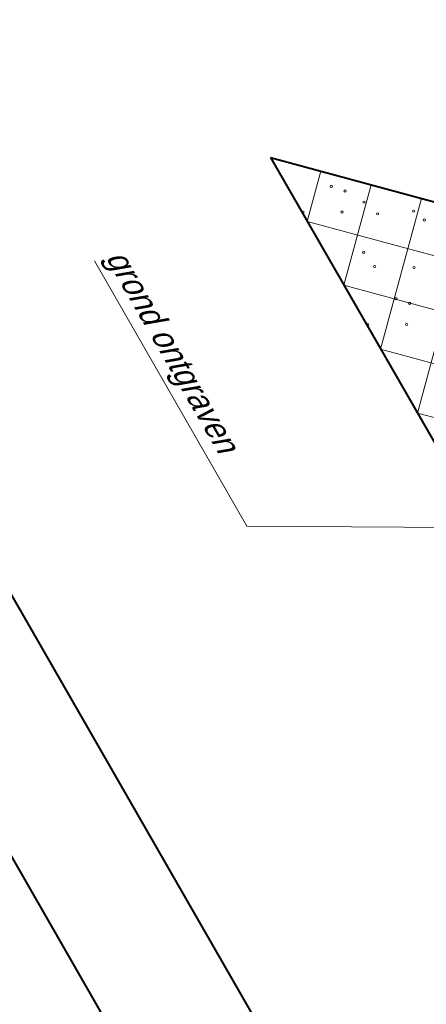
# Model space of a CAD drawing. Header units: metres. Extents: x 148742 to 148951, y 485553 to 485794.
# Tile 4 of 53: x 148809.32 to 148815.57, y 485617.56 to 485632.69. Entities that reach past the tile are written whole.
import ezdxf

# ---------------------------------------------------------------- set-up
doc = ezdxf.new("R2010")
doc.units = ezdxf.units.M
doc.header["$MEASUREMENT"] = 0
doc.layers.get('Defpoints').update_dxf_attribs({"color": 253, "lineweight": 13})
for name, color, linetype, lineweight in [('BWR-best-maaiveldhoogte', 2, 'Continuous', 13), ('BWR-nieuw-raster-profielen', 7, 'Continuous', 0), ('WVB-alg-onderhoek', 7, 'Continuous', 30), ('WVB-dim-terr-maatvoering 018', 7, 'Continuous', 13), ('WVB-pen-dik 018', 1, 'Continuous', 13), ('WVB-pen-dik 035', 1, 'Continuous', 40)]:
    doc.layers.add(name, color=color, linetype=linetype, lineweight=lineweight)
doc.styles.add('1 50   0.18', font='WORKING.shx', dxfattribs={"height": 0.09})
doc.styles.add('1 50   0.18_0', font='WORKING.shx')
doc.styles.add('1 500   0.18', font='WORKING.shx', dxfattribs={"height": 0.9})
doc.dimstyles.new('TER 1 50', dxfattribs={"dimtxt": 0.09, "dimasz": 0.09, "dimexe": 0.045, "dimexo": 0.0625, "dimgap": 0.045, "dimtad": 1, "dimzin": 0, "dimdsep": 46, "dimtxsty": '1 50   0.18', "dimblk": 'TerminatorOpen_0.5', "dimcen": 0, "dimclrd": 256, "dimclre": 256, "dimclrt": 1, "dimazin": 0, "dimtfac": 1, "dimtdec": 0, "dimtmove": 1, "dimatfit": 1, "dimldrblk": 'TerminatorOpen_0.5', "dimfxl": 0.045, "dimfxlon": 1, "dimfrac": 2, "dimtolj": 1, "dimtzin": 0, "dimlwd": -1, "dimlwe": -1, "dimarcsym": 0})

# ---------------------------------------------------------------- blocks, each defined once
blk = doc.blocks.new('_Oblique_0.5')
at = {"color": 0, "linetype": 'ByBlock', "lineweight": -2}
for p, q in [((0, 0), (-1, 0)), ((0.5, 0.25), (-0.5, -0.25))]:
    blk.add_line(p, q, dxfattribs=at)
blk = doc.blocks.new('*D66')
at = {"layer": 'Defpoints', "color": 0, "lineweight": 40, "transparency": 16777216}
for p in [(148813.831, 485636.484), (148827.168, 485634.921), (148818.839, 485630.135)]:
    blk.add_point(p, dxfattribs=at)
at = {"layer": 'WVB-dim-terr-maatvoering 018', "transparency": 16777216}
for p, q in [((148823.027, 485641.768), (148823.339, 485641.947)), ((148823.362, 485641.545), (148826.989, 485635.233)), ((148827.012, 485634.831), (148827.324, 485635.01))]:
    blk.add_line(p, q, dxfattribs=at)
at = {"layer": 'WVB-dim-terr-maatvoering 018', "transparency": 16777216, "xscale": 0.36, "yscale": 0.36, "zscale": 0.36}
for p, rotation in [((148823.183, 485641.857), 119.8783303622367), ((148827.168, 485634.921), 299.8783303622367)]:
    blk.add_blockref('_Oblique_0.5', p, dxfattribs=dict(at, rotation=rotation))
at = {"layer": 'WVB-dim-terr-maatvoering 018', "color": 7, "transparency": 16777216, "insert": (148825.488, 485638.568), "char_height": 0.36, "attachment_point": 5, "rotation": 299.8783, "style": '1 50   0.18_0'}
blk.add_mtext('\\A1;\\C7;8.00', dxfattribs=at)
blk = doc.blocks.new('TerminatorOpen_0.5')
at = {"color": 0, "linetype": 'ByBlock', "lineweight": -2}
for q in [(-1, 0.25), (-1, 0), (-1, -0.25)]:
    blk.add_line((0, 0), q, dxfattribs=at)

msp = doc.modelspace()

# ---------------------------------------------------------------- linework, layer by layer
at = {"layer": 'BWR-nieuw-raster-profielen'}
for p, q in [((148813.174, 485630.571), (148817.543, 485629.391)), ((148813.738, 485629.59), (148813.947, 485630.363)), ((148814.302, 485628.609), (148814.719, 485630.154)), ((148814.865, 485627.628), (148815.491, 485629.945)), ((148815.429, 485626.647), (148816.264, 485629.737)), ((148813.738, 485629.59), (148818.107, 485628.41)), ((148814.302, 485628.609), (148818.67, 485627.429)), ((148814.865, 485627.628), (148819.234, 485626.448)), ((148815.429, 485626.647), (148819.798, 485625.467))]:
    msp.add_line(p, q, dxfattribs=at)
for centre in [(148814.108, 485630.13), (148814.319, 485630.059), (148814.61, 485629.886), (148814.272, 485629.734), (148814.819, 485629.708), (148815.371, 485629.748), (148815.535, 485629.612), (148814.605, 485629.116), (148814.774, 485628.898), (148815.378, 485628.883), (148815.1, 485628.403), (148815.311, 485628.333), (148815.264, 485628.008)]:
    msp.add_circle(centre, 0.0168, dxfattribs=at)
for centre in [(148813.676, 485629.733), (148814.668, 485628.006)]:
    msp.add_arc(centre, 0.0168, 0, 360, dxfattribs=at)
at = {"layer": 'WVB-alg-onderhoek', "lineweight": 40}
msp.add_line((148742.988, 485735.068), (148847.602, 485552.98), dxfattribs=at)
at = {"layer": 'WVB-alg-onderhoek', "lineweight": 40, "flags": 128}
msp.add_lwpolyline([(148746.715, 485732.596), (148848.34, 485555.71), (148947.881, 485612.899), (148846.257, 485789.785)], close=True, dxfattribs=at)
at = {"layer": 'WVB-pen-dik 018', "flags": 128}
msp.add_lwpolyline([(148810.469, 485628.983), (148812.809, 485624.911), (148817.631, 485624.879)], dxfattribs=at)
at = {"layer": 'WVB-pen-dik 035'}
for q in [(148822.341, 485614.617), (148817.543, 485629.391)]:
    msp.add_line((148813.174, 485630.571), q, dxfattribs=at)

# ---------------------------------------------------------------- texts
at = {"layer": 'BWR-best-maaiveldhoogte', "insert": (148810.541, 485628.987), "char_height": 0.36, "attachment_point": 7, "rotation": 299.901, "line_spacing_factor": 0.6, "style": '1 500   0.18'}
msp.add_mtext('\\FWORKING;\\Q20;grond ontgraven\\P', dxfattribs=at)

# ---------------------------------------------------------------- dimensions: what is measured, and where the dimension line sits
at = {"layer": 'WVB-dim-terr-maatvoering 018'}
dim = msp.add_linear_dim(base=(148827.168, 485634.921), p1=(148813.831, 485636.484), p2=(148818.839, 485630.135), angle=299.8783, text='\\C7;<>', dimstyle='TER 1 50', override={"dimtxt": 0.36, "dimasz": 0.36, "dimexe": 0.18, "dimgap": 0.18, "dimtxsty": '1 50   0.18_0', "dimblk": '_Oblique_0.5', "dimclrt": 7, "dimtdec": 2, "dimtmove": 2, "dimatfit": 3, "dimfxl": 0.18}, dxfattribs=at)
dim.commit()
dim.dimension.update_dxf_attribs({"geometry": '*D66', "text_midpoint": (148825.488, 485638.568)})

doc.saveas('drawing.dxf')
